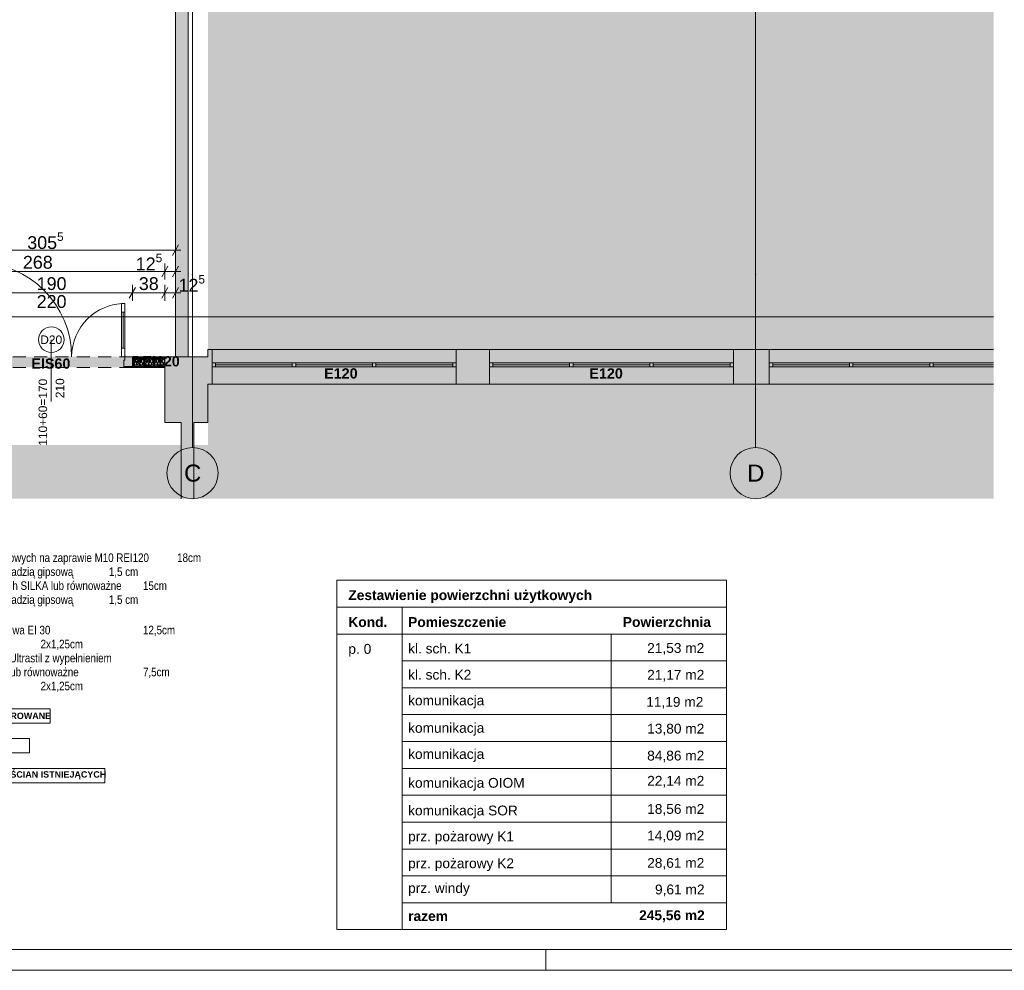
# Paper-space layout 'A-30 RZUT - PIĘTRO 0' of a CAD drawing. Header units: millimetres. Extents: x 0 to 800, y 0 to 700.
# Tile 13 of 26: x 317 to 547, y 0 to 223. Entities that reach past the tile are written whole.
import ezdxf
from ezdxf.xclip import XClip

# ---------------------------------------------------------------- set-up
doc = ezdxf.new("R2010")
doc.units = ezdxf.units.MM
doc.header["$MEASUREMENT"] = 0
doc.header["$XCLIPFRAME"] = 0
for name, pattern in [('DASHDOTX2', [1000, 500, -250, 0, -250]), ('Przer. długie kreski', [2.5, 1.5, -1]), ('PRZERYWANA_DU_A', [550, 350, -200])]:
    doc.linetypes.add(name, pattern=pattern)
for name, color, linetype, lineweight in [('0_Nr_pióra__1', 7, 'Continuous', 20), ('A_Arkusz_Nr_pióra__1', 7, 'Continuous', 20), ('A_strefy_Nr_pióra__2', 8, 'Continuous', 13), ('A_wymiary_Nr_pióra__1', 7, 'Continuous', 20), ('A_wymiary_Nr_pióra__2', 8, 'Continuous', 13), ('A_ściany proj_Nr_pióra__1', 7, 'Continuous', 20), ('A_ściany_Nr_pióra__1', 7, 'Continuous', 20), ('AR ZAMUROWANIA_Nr_pióra__1', 7, 'Continuous', 20), ('Drzwi Archicad_Nr_pióra__3', 252, 'Continuous', 13), ('Znaczniki drzwi Archicada_Nr_pióra__3', 252, 'Continuous', 13)]:
    doc.layers.add(name, color=color, linetype=linetype, lineweight=lineweight)
for name, color, linetype, lineweight, true_color in [('A_Arkusz_Nr_pióra__237', 7, 'Continuous', 5, 0x343434), ('A_osie_Nr_pióra__16', 7, 'Continuous', 5, 0x0f0f0f), ('A_osie_Nr_pióra__76', 7, 'Continuous', 5, 0x2d2d2d), ('A_ppoż proj_Nr_pióra__8', 7, 'Continuous', 13, 0x4c4c4c), ('A_ściany proj_Nr_pióra__21', 7, 'Continuous', 5, 0xb0b0b0), ('A_ściany_Nr_pióra__19', 7, 'Continuous', 5, 0x191919), ('Okna Archicada_Nr_pióra__19', 7, 'Continuous', 5, 0x191919)]:
    doc.layers.add(name, color=color, linetype=linetype, lineweight=lineweight, true_color=true_color)
for name, color, linetype in [('A_ppoż proj', 7, 'Continuous'), ('A_strefy', 7, 'Continuous'), ('A_ściany', 7, 'Continuous'), ('A_ściany proj', 7, 'Continuous')]:
    doc.layers.add(name, color=color, linetype=linetype)
doc.styles.add('STYL_AUTOMATYCZNY_1', font='arial.ttf')
doc.styles.add('STYL_AUTOMATYCZNY_2', font='ARIALN.TTF')
doc.styles.add('STYL_AUTOMATYCZNY_3', font='arial.ttf')
doc.styles.add('STYL_AUTOMATYCZNY_4', font='arial.ttf')
doc.styles.add('STYL_AUTOMATYCZNY_5', font='arial.ttf')
pattern_1 = [(0, (-3193.413, -495.021), (0, 2), [0, -2])]

# ---------------------------------------------------------------- blocks, each defined once
blk = doc.blocks.new('Rysunek_1_1', base_point=(-3193.41, -495.02))
at = {"layer": 'A_ppoż proj', "linetype": 'Continuous', "lineweight": 0, "true_color": 0x121212}
blk.add_hatch(color=250, dxfattribs=at).paths.add_polyline_path([(350.69, 143.82), (297.09, 143.82), (297.09, 141.32), (350.69, 141.32)])
at = {"layer": 'A_strefy', "linetype": 'Continuous', "lineweight": 0, "true_color": 0x484848}
blk.add_hatch(color=251, dxfattribs=at).paths.add_polyline_path([(44.07, 110.55), (544.97, 110.55), (544.97, 263.13), (360.84, 263.13), (360.84, 123.13), (290.84, 123.13), (290.84, 263.13), (60.84, 263.13), (60.84, 680.75), (44.07, 680.75)])
at = {"layer": 'A_ściany', "linetype": 'Continuous', "lineweight": 0, "true_color": 0x000000}
for points in [[(353.19, 273.63), (353.19, 143.82), (356.19, 143.82), (356.19, 270.63)], [(360.78, 145.53), (360.78, 137.43), (361.78, 137.43), (361.78, 145.53)], [(418.98, 145.53), (418.98, 137.43), (426.78, 137.43), (426.78, 145.53)], [(483.98, 145.53), (483.98, 137.43), (492.38, 137.43), (492.38, 145.53)], [(353.19, 143.82), (350.69, 143.82), (350.69, 128.42), (360.78, 128.42), (360.78, 143.82)], [(357.49, 128.42), (354.49, 128.42), (354.49, 110.55), (357.49, 110.55)]]:
    blk.add_hatch(color=18, dxfattribs=at).paths.add_polyline_path(points)
at = {"layer": 'A_ściany proj', "linetype": 'Continuous', "lineweight": 13}
h = blk.add_hatch(dxfattribs=at)
h.set_pattern_fill('gypsum_0001', color=8, style=0, pattern_type=2)
h.set_pattern_definition(pattern_1)
h.paths.add_polyline_path([(343.09, 143.57), (350.69, 143.57), (350.69, 143.82), (343.09, 143.82)])
h = blk.add_hatch(dxfattribs=at)
h.set_pattern_fill('gypsum_0001', color=8, style=0, pattern_type=2)
h.set_pattern_definition(pattern_1)
h.paths.add_polyline_path([(350.69, 143.57), (343.09, 143.57), (343.09, 143.32), (350.69, 143.32)])
h = blk.add_hatch(dxfattribs=at)
h.set_pattern_fill('batt_insulation_0001', color=8, style=0, pattern_type=2)
h.set_pattern_definition([(60, (-3193.4131, -495.02095), (-0.51961524, 0.3), []), (120, (-3193.4131, -495.02095), (0.51961524, 0.3), [])])
h.paths.add_polyline_path([(350.69, 143.32), (343.09, 143.32), (343.09, 141.82), (350.69, 141.82)])
h = blk.add_hatch(dxfattribs=at)
h.set_pattern_fill('gypsum_0001', color=8, style=0, pattern_type=2)
h.set_pattern_definition(pattern_1)
h.paths.add_polyline_path([(343.09, 141.57), (350.69, 141.57), (350.69, 141.82), (343.09, 141.82)])
h = blk.add_hatch(dxfattribs=at)
h.set_pattern_fill('gypsum_0001', color=8, style=0, pattern_type=2)
h.set_pattern_definition(pattern_1)
h.paths.add_polyline_path([(343.09, 141.57), (343.09, 141.32), (350.69, 141.32), (350.69, 141.57)])
at = {"layer": 'A_osie_Nr_pióra__16', "color": 250, "linetype": 'DASHDOTX2', "lineweight": 5, "ltscale": 2, "true_color": 0x0f0f0f}
for p, q in [((357.18, 562.04), (357.18, 163.05)), ((489.18, 562.04), (489.18, 163.05)), ((357.18, 163.05), (357.18, 122.55)), ((489.18, 163.05), (489.18, 122.55)), ((544.97, 153.16), (96.57, 153.16))]:
    blk.add_line(p, q, dxfattribs=at)
for p in [(357.18, 163.05), (357.18, 163.05), (489.18, 163.05), (489.18, 163.05)]:
    blk.add_point(p, dxfattribs=at)
at = {"layer": 'A_osie_Nr_pióra__76', "color": 250, "linetype": 'Continuous', "lineweight": 5, "ltscale": 2, "true_color": 0x2d2d2d}
for centre in [(357.18, 116.55), (489.18, 116.55)]:
    blk.add_circle(centre, 6, dxfattribs=at)
at = {"layer": 'A_strefy_Nr_pióra__2', "color": 8, "linetype": 'PRZERYWANA_DU_A', "lineweight": 13, "ltscale": 2, "flags": 128}
blk.add_lwpolyline([(60.84, 680.75), (60.84, 263.13), (290.84, 263.13), (290.84, 123.13), (360.84, 123.13), (360.84, 263.13), (544.97, 263.13)], dxfattribs=at)
at = {"layer": 'A_wymiary_Nr_pióra__1', "color": 7, "linetype": 'Continuous', "lineweight": 20, "ltscale": 2}
for p, q in [((352.47, 167.57), (353.91, 170.07)), ((351.41, 165.07), (349.97, 162.57)), ((352.47, 162.57), (353.91, 165.07)), ((343.81, 160.07), (342.37, 157.57)), ((351.41, 160.07), (349.97, 157.57)), ((352.47, 157.57), (353.91, 160.07))]:
    blk.add_line(p, q, dxfattribs=at)
at = {"layer": 'A_wymiary_Nr_pióra__2', "color": 8, "linetype": 'Continuous', "lineweight": 13, "ltscale": 2}
for p, q in [((292.09, 168.82), (353.19, 168.82)), ((353.19, 166.94), (353.19, 170.69)), ((353.19, 168.82), (354.41, 168.82)), ((350.69, 161.94), (350.69, 165.69)), ((353.19, 161.94), (353.19, 165.69)), ((297.09, 163.82), (350.69, 163.82)), ((350.69, 163.82), (353.19, 163.82)), ((353.19, 163.82), (354.41, 163.82)), ((343.09, 156.94), (343.09, 160.69)), ((350.69, 156.94), (350.69, 160.69)), ((353.19, 156.94), (353.19, 160.69)), ((305.09, 158.82), (343.09, 158.82)), ((343.09, 158.82), (350.69, 158.82)), ((350.69, 158.82), (353.19, 158.82)), ((353.19, 158.82), (354.41, 158.82))]:
    blk.add_line(p, q, dxfattribs=at)
at = {"layer": 'A_ściany proj_Nr_pióra__1', "color": 7, "linetype": 'Continuous', "lineweight": 20, "ltscale": 2, "flags": 128}
for points in [[(350.69, 143.82), (343.09, 143.82)], [(343.09, 141.32), (350.69, 141.32)]]:
    blk.add_lwpolyline(points, dxfattribs=at)
at = {"layer": 'A_ściany proj_Nr_pióra__21', "color": 253, "linetype": 'Continuous', "lineweight": 5, "ltscale": 2, "true_color": 0xb0b0b0}
for p, q in [((343.09, 143.82), (343.09, 143.57)), ((350.69, 143.57), (343.09, 143.57)), ((343.09, 143.57), (343.09, 143.32)), ((350.69, 143.32), (343.09, 143.32)), ((343.09, 143.32), (343.09, 141.82)), ((343.09, 141.82), (350.69, 141.82)), ((343.09, 141.82), (343.09, 141.57)), ((343.09, 141.57), (350.69, 141.57)), ((343.09, 141.57), (343.09, 141.52)), ((343.09, 141.52), (343.09, 141.32))]:
    blk.add_line(p, q, dxfattribs=at)
at = {"layer": 'A_ściany proj_Nr_pióra__21', "color": 253, "linetype": 'Continuous', "lineweight": 5, "ltscale": 2, "true_color": 0xb0b0b0, "flags": 128}
for points in [[(350.69, 143.82), (350.69, 143.57)], [(350.69, 143.57), (350.69, 143.32)], [(350.69, 143.32), (350.69, 141.82)], [(350.69, 141.82), (350.69, 141.57)], [(350.69, 141.57), (350.69, 141.32)]]:
    blk.add_lwpolyline(points, dxfattribs=at)
at = {"layer": 'A_ściany_Nr_pióra__1', "color": 7, "linetype": 'Continuous', "lineweight": 20, "ltscale": 2}
for p, q in [((361.78, 137.43), (361.78, 145.53)), ((418.98, 137.43), (418.98, 145.53)), ((426.78, 137.43), (426.78, 145.53)), ((483.98, 137.43), (483.98, 145.53)), ((492.38, 137.43), (492.38, 145.53))]:
    blk.add_line(p, q, dxfattribs=at)
at = {"layer": 'A_ściany_Nr_pióra__1', "color": 7, "linetype": 'Continuous', "lineweight": 20, "ltscale": 2, "flags": 128}
for points in [[(353.19, 273.63), (353.19, 143.82)], [(356.19, 143.82), (356.19, 270.63)], [(361.78, 145.53), (360.78, 145.53)], [(360.78, 145.53), (360.78, 143.82)], [(426.78, 145.53), (418.98, 145.53)], [(492.38, 145.53), (483.98, 145.53)], [(353.19, 143.82), (350.69, 143.82)], [(350.69, 143.82), (350.69, 128.42)], [(353.19, 143.82), (356.19, 143.82)], [(360.78, 143.82), (353.19, 143.82)], [(360.78, 128.42), (360.78, 137.43)], [(360.78, 137.43), (361.78, 137.43)], [(418.98, 137.43), (426.78, 137.43)], [(483.98, 137.43), (492.38, 137.43)], [(350.69, 128.42), (354.49, 128.42)], [(354.49, 128.42), (354.49, 110.55)], [(357.49, 110.55), (357.49, 128.42)], [(357.49, 128.42), (360.78, 128.42)]]:
    blk.add_lwpolyline(points, dxfattribs=at)
at = {"layer": 'A_ściany_Nr_pióra__19', "color": 250, "linetype": 'Continuous', "lineweight": 5, "ltscale": 2, "true_color": 0x191919}
for p, q in [((418.98, 145.53), (361.78, 145.53)), ((483.98, 145.53), (426.78, 145.53)), ((544.97, 145.53), (492.38, 145.53)), ((361.78, 137.43), (418.98, 137.43)), ((426.78, 137.43), (483.98, 137.43)), ((492.38, 137.43), (544.97, 137.43))]:
    blk.add_line(p, q, dxfattribs=at)
at = {"layer": 'Drzwi Archicad_Nr_pióra__3', "color": 252, "linetype": 'Continuous', "lineweight": 13, "ltscale": 2}
for p, q in [((340.53, 154.3), (340.53, 156.3)), ((340.53, 156.3), (341.33, 156.3)), ((341.33, 156.3), (341.33, 154.3)), ((341.33, 154.3), (340.53, 154.3)), ((340.93, 154.3), (340.93, 145.82)), ((340.53, 143.82), (340.53, 145.82)), ((340.53, 145.82), (341.33, 145.82)), ((341.33, 145.82), (341.33, 143.82)), ((341.33, 143.82), (340.53, 143.82)), ((341.33, 143.02), (341.33, 143.82)), ((341.33, 143.82), (343.09, 143.82)), ((343.09, 143.82), (343.09, 141.52)), ((343.09, 143.82), (343.09, 143.57)), ((343.09, 143.82), (343.09, 143.57)), ((343.09, 143.57), (343.09, 143.32)), ((343.09, 143.57), (343.09, 143.32)), ((343.09, 143.32), (343.09, 141.82)), ((343.09, 143.32), (343.09, 141.82)), ((341.09, 141.52), (341.09, 143.02)), ((341.09, 143.02), (341.33, 143.02)), ((343.09, 141.52), (341.09, 141.52)), ((343.09, 141.82), (343.09, 141.57)), ((343.09, 141.82), (343.09, 141.57)), ((343.09, 141.57), (343.09, 141.52)), ((343.09, 141.57), (343.09, 141.52)), ((343.09, 141.52), (343.09, 141.32))]:
    blk.add_line(p, q, dxfattribs=at)
at = {"layer": 'Drzwi Archicad_Nr_pióra__3', "color": 252, "linetype": 'Przer. długie kreski', "lineweight": 13, "ltscale": 2}
for p, q in [((343.09, 143.82), (305.09, 143.82)), ((343.09, 141.32), (305.09, 141.32))]:
    blk.add_line(p, q, dxfattribs=at)
at = {"layer": 'Drzwi Archicad_Nr_pióra__3', "color": 252, "linetype": 'Continuous', "lineweight": 13, "ltscale": 2, "flags": 128}
for points in [[(340.93, 154.3), (340.93, 145.82), (340.53, 145.82), (340.53, 154.3)], [(341.33, 154.3), (341.33, 145.82), (340.93, 145.82), (340.93, 154.3)]]:
    blk.add_lwpolyline(points, close=True, dxfattribs=at)
at = {"layer": 'Drzwi Archicad_Nr_pióra__3', "color": 252, "linetype": 'Continuous', "lineweight": 13, "ltscale": 2}
for centre, radius, start, end in [((306.85, 143.82), 22, 0, 90), ((341.33, 143.82), 12.48, 90, 180)]:
    blk.add_arc(centre, radius, start, end, dxfattribs=at)
at = {"layer": 'Okna Archicada_Nr_pióra__19', "color": 250, "linetype": 'Continuous', "lineweight": 5, "ltscale": 2, "true_color": 0x191919}
for p, q in [((361.78, 142.43), (418.98, 142.43)), ((361.78, 141.43), (361.78, 142.43)), ((418.98, 141.43), (361.78, 141.43)), ((362.58, 141.43), (362.58, 142.43)), ((362.58, 141.93), (380.58, 141.93)), ((380.58, 141.43), (380.58, 142.43)), ((381.38, 141.43), (381.38, 142.43)), ((381.38, 141.93), (399.38, 141.93)), ((399.38, 141.43), (399.38, 142.43)), ((400.18, 141.43), (400.18, 142.43)), ((400.18, 141.93), (418.18, 141.93)), ((418.18, 141.43), (418.18, 142.43)), ((418.98, 142.43), (418.98, 141.43)), ((426.78, 142.43), (483.98, 142.43)), ((426.78, 141.43), (426.78, 142.43)), ((483.98, 141.43), (426.78, 141.43)), ((427.58, 141.43), (427.58, 142.43)), ((427.58, 141.93), (445.58, 141.93)), ((445.58, 141.43), (445.58, 142.43)), ((446.38, 141.43), (446.38, 142.43)), ((446.38, 141.93), (464.38, 141.93)), ((464.38, 141.43), (464.38, 142.43)), ((465.18, 141.43), (465.18, 142.43)), ((465.18, 141.93), (483.18, 141.93)), ((483.18, 141.43), (483.18, 142.43)), ((483.98, 142.43), (483.98, 141.43)), ((492.38, 142.43), (544.97, 142.43)), ((492.38, 141.43), (492.38, 142.43)), ((544.97, 141.43), (492.38, 141.43)), ((493.18, 141.43), (493.18, 142.43)), ((493.18, 141.93), (511.18, 141.93)), ((511.18, 141.43), (511.18, 142.43)), ((511.98, 141.43), (511.98, 142.43)), ((511.98, 141.93), (529.98, 141.93)), ((529.98, 141.43), (529.98, 142.43)), ((530.78, 141.43), (530.78, 142.43)), ((530.78, 141.93), (544.97, 141.93))]:
    blk.add_line(p, q, dxfattribs=at)
at = {"layer": 'Znaczniki drzwi Archicada_Nr_pióra__3', "color": 252, "linetype": 'Continuous', "lineweight": 13, "ltscale": 2}
blk.add_line((324.09, 147.82), (324.09, 133.32), dxfattribs=at)
at = {"layer": 'Znaczniki drzwi Archicada_Nr_pióra__3', "color": 252, "linetype": 'Continuous', "lineweight": 13, "ltscale": 2, "flags": 128}
blk.add_lwpolyline([(327.09, 147.82, 1), (321.09, 147.82, 1)], format="xyb", close=True, dxfattribs=at)
at = {"layer": 'A_osie_Nr_pióra__76', "color": 250, "linetype": 'Continuous', "lineweight": 5, "true_color": 0x2d2d2d, "char_height": 4, "attachment_point": 1, "style": 'STYL_AUTOMATYCZNY_1'}
for s, insert in [('\\A1;{\\pql;\\pt0;\\fArial|b0|i0|c238|p0;\\W1.000000;C}', (355.2, 118.55)), ('\\A1;{\\pql;\\pt0;\\fArial|b0|i0|c238|p0;\\W1.000000;D}', (487.2, 118.55))]:
    blk.add_mtext(s, dxfattribs=dict(at, insert=insert))
at = {"layer": 'A_ppoż proj_Nr_pióra__8', "color": 251, "linetype": 'Continuous', "lineweight": 13, "true_color": 0x4c4c4c, "char_height": 2.4, "attachment_point": 5, "style": 'STYL_AUTOMATYCZNY_3'}
for s, insert in [('\\A1;{\\pqc;\\fArial|b1|i0|c238|p0;\\W1.000000;EIS60}', (323.99, 142.2)), ('\\A1;{\\pqc;\\fArial|b1|i0|c238|p0;\\W1.000000;REI120}', (348.6, 142.74)), ('\\A1;{\\pqc;\\fArial|b1|i0|c238|p0;\\W1.000000;E\\fArial|b1|i0|c238|p0;\\W1.000000;12\\fArial|b1|i0|c238|p0;\\W1.000000;0}', (391.96, 139.9)), ('\\A1;{\\pqc;\\fArial|b1|i0|c238|p0;\\W1.000000;E\\fArial|b1|i0|c238|p0;\\W1.000000;12\\fArial|b1|i0|c238|p0;\\W1.000000;0}', (454.13, 139.9))]:
    blk.add_mtext(s, dxfattribs=dict(at, insert=insert))
at = {"layer": 'A_wymiary_Nr_pióra__1', "color": 7, "linetype": 'Continuous', "lineweight": 20, "char_height": 3, "attachment_point": 7, "style": 'STYL_AUTOMATYCZNY_1'}
for s, insert in [('\\A1;{\\pql;\\fArial|b0|i0|c238|p0;\\W1.000000;305\\fArial|b0|i0|c238|p0;\\W1.000000;\\A1{\\H.66x;\\S5^  ;}}', (318.45, 168.2)), ('\\A1;{\\pql;\\fArial|b0|i0|c238|p0;\\W1.000000;12\\fArial|b0|i0|c238|p0;\\W1.000000;\\A1{\\H.66x;\\S5^  ;}}', (343.88, 163.22)), ('\\A1;{\\pql;\\fArial|b0|i0|c238|p0;\\W1.000000;12\\fArial|b0|i0|c238|p0;\\W1.000000;\\A1{\\H.66x;\\S5^  ;}}', (353.91, 158.22))]:
    blk.add_mtext(s, dxfattribs=dict(at, insert=insert))
at = {"layer": 'A_wymiary_Nr_pióra__1', "color": 7, "linetype": 'Continuous', "lineweight": 20, "char_height": 3, "attachment_point": 7, "style": 'STYL_AUTOMATYCZNY_5'}
for s, insert, width in [('\\A1;{\\pql;\\fArial|b0|i0|c238|p0;\\W1.000000;268}', (317.42, 164.42), 6.8645), ('\\A1;{\\pql;\\fArial|b0|i0|c238|p0;\\W1.000000;190}', (320.66, 159.42), 6.8645), ('\\A1;{\\pql;\\fArial|b0|i0|c238|p0;\\W1.000000;38}', (344.6, 159.42), 4.5763), ('\\A1;{\\pql;\\fArial|b0|i0|c238|p0;\\W1.000000;220}', (320.66, 155.22), 6.8645)]:
    blk.add_mtext(s, dxfattribs=dict(at, insert=insert, width=width))
at = {"layer": 'Znaczniki drzwi Archicada_Nr_pióra__3', "color": 252, "linetype": 'Continuous', "lineweight": 13, "insert": (321.5, 146.78), "char_height": 2, "attachment_point": 7, "style": 'STYL_AUTOMATYCZNY_4'}
blk.add_mtext('\\A1;{\\pql;\\fArial CE|b0|i0|c238|p0;\\W1.000000;D20}', dxfattribs=at)
at = {"layer": 'Znaczniki drzwi Archicada_Nr_pióra__3', "color": 252, "linetype": 'Continuous', "lineweight": 13, "char_height": 2, "attachment_point": 7, "rotation": 90, "style": 'STYL_AUTOMATYCZNY_4'}
for s, insert in [('\\A1;{\\pql;\\fArial CE|b0|i0|c238|p0;\\W1.000000;210}', (327.13, 134.11)), ('\\A1;{\\pql;\\fArial CE|b0|i0|c238|p0;\\W1.000000;110+60=170}', (323.13, 122.96))]:
    blk.add_mtext(s, dxfattribs=dict(at, insert=insert))

psp = doc.layouts.new('A-30 RZUT - PIĘTRO 0')

# ---------------------------------------------------------------- linework, layer by layer
at = {"layer": '0_Nr_pióra__1', "color": 7, "linetype": 'Continuous', "lineweight": 20}
for p, q in [((391, 91.43), (482.35, 91.43)), ((391, 78.83), (391, 91.43)), ((482.35, 91.43), (482.35, 78.83)), ((391, 85.13), (482.35, 85.13)), ((406.3, 85.13), (406.3, 78.83)), ((391, 78.83), (482.35, 78.83)), ((482.35, 78.83), (391, 78.83)), ((391, 9.53), (391, 78.83)), ((406.3, 78.83), (406.3, 9.53)), ((455.35, 78.83), (455.35, 15.83)), ((482.35, 78.83), (482.35, 9.53)), ((406.3, 72.53), (482.35, 72.53)), ((406.3, 66.23), (482.35, 66.23)), ((406.3, 59.93), (482.35, 59.93)), ((406.3, 53.63), (482.35, 53.63)), ((406.3, 47.33), (482.35, 47.33)), ((406.3, 41.03), (482.35, 41.03)), ((406.3, 34.73), (482.35, 34.73)), ((406.3, 28.43), (482.35, 28.43)), ((406.3, 22.13), (482.35, 22.13)), ((406.3, 15.83), (482.35, 15.83)), ((482.35, 9.53), (391, 9.53))]:
    psp.add_line(p, q, dxfattribs=at)
at = {"layer": 'A_Arkusz_Nr_pióra__1', "color": 7, "linetype": 'Continuous', "lineweight": 20}
psp.add_line((795.1, 4.9), (29.9, 4.9), dxfattribs=at)
at = {"layer": 'A_Arkusz_Nr_pióra__1', "color": 7, "linetype": 'Continuous', "lineweight": 20, "flags": 128}
psp.add_lwpolyline([(0, 700), (800, 700), (800, 0), (0, 0)], close=True, dxfattribs=at)
at = {"layer": 'A_Arkusz_Nr_pióra__237', "color": 250, "linetype": 'Continuous', "lineweight": 5, "true_color": 0x343434}
psp.add_line((440, 0), (440, 4.9), dxfattribs=at)
at = {"layer": 'AR ZAMUROWANIA_Nr_pióra__1', "color": 7, "linetype": 'Continuous', "lineweight": 20, "flags": 128}
for points in [[(284.23, 61.32), (323.84, 61.32), (323.84, 57.96), (284.23, 57.96)], [(284.23, 54.32), (318.99, 54.32), (318.99, 50.96), (284.23, 50.96)], [(284.23, 47.32), (336.64, 47.32), (336.64, 43.96), (284.23, 43.96)]]:
    psp.add_lwpolyline(points, close=True, dxfattribs=at)

# ---------------------------------------------------------------- block references
at = {"color": 37, "linetype": 'Continuous', "lineweight": 5, "true_color": 0x656532}
ref = psp.add_blockref('Rysunek_1_1', (-3193.41, -495.02), dxfattribs=at)
XClip(ref).set_block_clipping_path([(44.069637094, 110.5468323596), (544.9695795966, 680.7487186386)])

# ---------------------------------------------------------------- texts
at = {"layer": '0_Nr_pióra__1', "color": 7, "linetype": 'Continuous', "lineweight": 20, "insert": (273.58, 65.04), "char_height": 2, "attachment_point": 7, "line_spacing_factor": 0.982744, "style": 'STYL_AUTOMATYCZNY_2'}
psp.add_mtext('\\A1;{\\pql;\\fArial Narrow|b0|i0|c238|p0;\\W1.000000;S\\fArial Narrow|b0|i0|c238|p0;\\W1.000000;\\A1{\\H.66x;\\S ^ 9 ;}\\fArial Narrow|b0|i0|c238|p0;\\W1.000000;- ściana murowana z bloczków silikatowych na zaprawie M10 REI120^I18cm\\P\\pql;\\fArial Narrow|b0|i0|c238|p0;\\W1.000000;tynk gipsowy nakładany maszynowo z gładzią gipsową^I^I1,5 cm\\P\\pql;\\fArial Narrow|b0|i0|c238|p0;\\W1.000000;ściana murowana z bloczków silikatowych SILKA lub równoważne^I15cm\\P\\pql;\\fArial Narrow|b0|i0|c238|p0;\\W1.000000;tynk gipsowy nakładany maszynowo z gładzią gipsową^I^I1,5 cm\\P\\pql;\\fArial Narrow|b0|i0|c238|p0;\\W1.000000;\\P\\pql;\\fArial Narrow|b0|i0|c238|p0;\\W1.000000;S\\fArial Narrow|b0|i0|c238|p0;\\W1.000000;\\A1{\\H.66x;\\S ^ 10 ;}\\fArial Narrow|b0|i0|c238|p0;\\W1.000000;- ściana systemowa gipsowo kartonowa EI 30^I^I^I12,5cm\\P\\pql;\\fArial Narrow|b0|i0|c238|p0;\\W1.000000;2xpłyta GKF^I^I^I^I^I2x1,25cm\\P\\pql;\\fArial Narrow|b0|i0|c238|p0;\\W1.000000;Profil systemowy np. Rigips CW/UW 75 Ultrastil z wypełnieniem\\P\\pql;\\fArial Narrow|b0|i0|c238|p0;\\W1.000000;z wełny mineralnej np. Isover Aku-płyta lub równoważne^I^I7,5cm\\P\\pql;\\fArial Narrow|b0|i0|c238|p0;\\W1.000000;2xpłyta GKF^I^I^I^I^I2x1,25cm}', dxfattribs=at)
at = {"layer": '0_Nr_pióra__1', "color": 7, "linetype": 'Continuous', "lineweight": 20}
for s, insert, char_height, attachment_point, style in [('\\A1;{\\pql;\\fArial|b1|i0|c238|p0;\\W1.000000;Zestawienie powierzchni użytkowych}', (393.7, 89.1), 2.3151, 1, 'STYL_AUTOMATYCZNY_3'), ('\\A1;{\\pql;\\fArial|b1|i0|c238|p0;\\W1.000000;Kond.}', (393.7, 82.8), 2.3151, 1, 'STYL_AUTOMATYCZNY_3'), ('\\A1;{\\pql;\\fArial|b1|i0|c238|p0;\\W1.000000;Pomieszczenie}', (407.72, 82.8), 2.3151, 1, 'STYL_AUTOMATYCZNY_3'), ('\\A1;{\\pql;\\fArial|b1|i0|c238|p0;\\W1.000000; Powierzchnia}', (457.15, 82.8), 2.3151, 1, 'STYL_AUTOMATYCZNY_3'), ('\\A1;{\\pql;\\fArial|b0|i0|c238|p0;\\W1.000000;p. 0}', (393.7, 76.5), 2.3151, 1, 'STYL_AUTOMATYCZNY_1'), ('\\A1;{\\pql;\\fArial|b0|i0|c238|p0;\\W1.000000;kl. sch. K1}', (407.72, 76.58), 2.3, 1, 'STYL_AUTOMATYCZNY_1'), ('\\A1;{\\pqr;\\fArial|b0|i0|c238|p0;\\W1.000000;    21,53 m2}', (477.15, 76.7), 2.3, 3, 'STYL_AUTOMATYCZNY_1'), ('\\A1;{\\pql;\\fArial|b0|i0|c238|p0;\\W1.000000;kl. sch. K2}', (407.72, 70.45), 2.3, 1, 'STYL_AUTOMATYCZNY_1'), ('\\A1;{\\pqr;\\fArial|b0|i0|c238|p0;\\W1.000000;    21,17 m2}', (477.15, 70.42), 2.3, 3, 'STYL_AUTOMATYCZNY_1'), ('\\A1;{\\pql;\\fArial|b0|i0|c238|p0;\\W1.000000;komunikacja}', (407.72, 64.41), 2.3, 1, 'STYL_AUTOMATYCZNY_1'), ('\\A1;{\\pqr;\\fArial|b0|i0|c238|p0;\\W1.000000;    11,19 m2}', (476.92, 64.07), 2.3, 3, 'STYL_AUTOMATYCZNY_1'), ('\\A1;{\\pql;\\fArial|b0|i0|c238|p0;\\W1.000000;komunikacja}', (407.72, 57.98), 2.3, 1, 'STYL_AUTOMATYCZNY_1'), ('\\A1;{\\pqr;\\fArial|b0|i0|c238|p0;\\W1.000000;    13,80 m2}', (477.15, 57.8), 2.3, 3, 'STYL_AUTOMATYCZNY_1'), ('\\A1;{\\pql;\\fArial|b0|i0|c238|p0;\\W1.000000;komunikacja}', (407.72, 51.85), 2.3, 1, 'STYL_AUTOMATYCZNY_1'), ('\\A1;{\\pqr;\\fArial|b0|i0|c238|p0;\\W1.000000;    84,86 m2}', (477.15, 51.48), 2.3, 3, 'STYL_AUTOMATYCZNY_1'), ('\\A1;{\\pql;\\fArial|b0|i0|c238|p0;\\W1.000000;komunikacja OIOM}', (407.72, 45.09), 2.3, 1, 'STYL_AUTOMATYCZNY_1'), ('\\A1;{\\pqr;\\fArial|b0|i0|c238|p0;\\W1.000000;    22,14 m2}', (477.15, 45.57), 2.3, 3, 'STYL_AUTOMATYCZNY_1'), ('\\A1;{\\pql;\\fArial|b0|i0|c238|p0;\\W1.000000;komunikacja SOR}', (407.72, 38.61), 2.3, 1, 'STYL_AUTOMATYCZNY_1'), ('\\A1;{\\pqr;\\fArial|b0|i0|c238|p0;\\W1.000000;    18,56 m2}', (477.15, 38.97), 2.3, 3, 'STYL_AUTOMATYCZNY_1'), ('\\A1;{\\pql;\\fArial|b0|i0|c238|p0;\\W1.000000;prz. pożarowy K1}', (407.72, 32.54), 2.3, 1, 'STYL_AUTOMATYCZNY_1'), ('\\A1;{\\pqr;\\fArial|b0|i0|c238|p0;\\W1.000000;    14,09 m2}', (477.15, 32.75), 2.3, 3, 'STYL_AUTOMATYCZNY_1'), ('\\A1;{\\pql;\\fArial|b0|i0|c238|p0;\\W1.000000;prz. pożarowy K2}', (407.72, 26.24), 2.3, 1, 'STYL_AUTOMATYCZNY_1'), ('\\A1;{\\pqr;\\fArial|b0|i0|c238|p0;\\W1.000000;    28,61 m2}', (477.15, 26.33), 2.3, 3, 'STYL_AUTOMATYCZNY_1'), ('\\A1;{\\pql;\\fArial|b0|i0|c238|p0;\\W1.000000;prz. windy}', (407.72, 20.43), 2.3, 1, 'STYL_AUTOMATYCZNY_1'), ('\\A1;{\\pqr;\\fArial|b0|i0|c238|p0;\\W1.000000;     9,61 m2}', (477.2, 20.1), 2.3, 3, 'STYL_AUTOMATYCZNY_1'), ('\\A1;{\\pqr;\\fArial|b1|i0|c238|p0;\\W1.000000;   245,56 m2}', (477.24, 14.06), 2.3, 3, 'STYL_AUTOMATYCZNY_3'), ('\\A1;{\\pql;\\fArial|b1|i0|c238|p0;\\W1.000000;razem }', (407.72, 13.87), 2.3151, 1, 'STYL_AUTOMATYCZNY_3')]:
    psp.add_mtext(s, dxfattribs=dict(at, insert=insert, char_height=char_height, attachment_point=attachment_point, style=style))
at = {"layer": 'AR ZAMUROWANIA_Nr_pióra__1', "color": 7, "linetype": 'Continuous', "lineweight": 20, "char_height": 1.5, "attachment_point": 4, "style": 'STYL_AUTOMATYCZNY_3'}
for s, insert in [('\\A1;{\\pql;\\fArial|b1|i0|c238|p0;\\W1.000000;PROJEKTOWANE ŚCIANY MUROWANE}', (284.23, 59.64)), ('\\A1;{\\pql;\\fArial|b1|i0|c238|p0;\\W1.000000;PROJEKTOWANE OBUDOWY ŚCIAN ISTNIEJĄCYCH}', (284.23, 45.7))]:
    psp.add_mtext(s, dxfattribs=dict(at, insert=insert))

doc.saveas('drawing.dxf')
